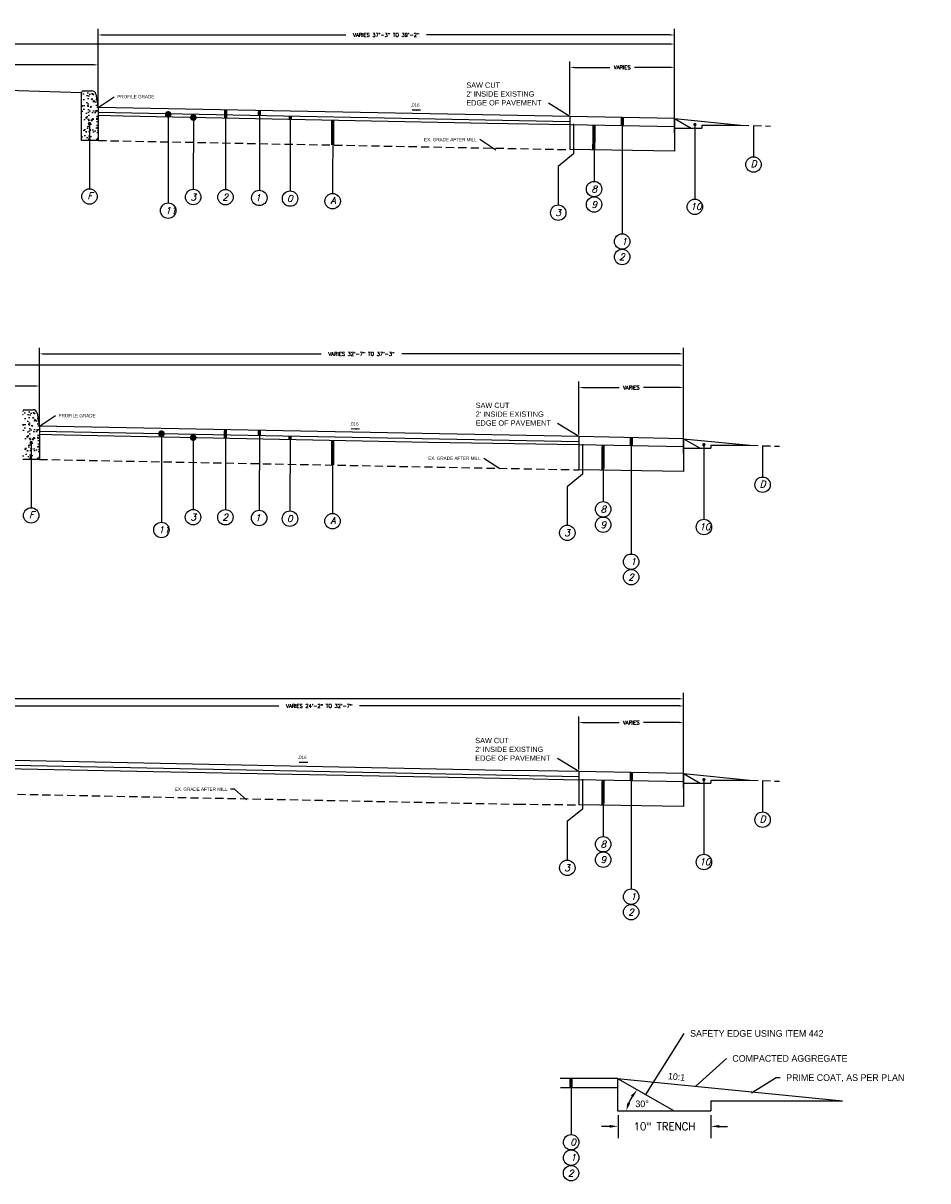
# Model space of a CAD drawing. Header units: feet. Extents: x 0 to 1837476, y 0 to 429622.
# Tile 28 of 33: x 1762675 to 1762702, y 428899 to 428934. Entities that reach past the tile are written whole.
import ezdxf

# ---------------------------------------------------------------- set-up
doc = ezdxf.new("R2010")
doc.units = ezdxf.units.FT
doc.header["$MEASUREMENT"] = 0
doc.linetypes.add('DASHED2', pattern=[0.375, 0.25, -0.125])
doc.layers.add('A-DETL-DIMS', color=1, linetype='Continuous')
doc.styles.add('Annotative', font='txt')
doc.styles.add('SIMPLEX', font='SIMPLEX.shx')
doc.styles.add('Text_30', font='romans.shx', dxfattribs={"oblique": 15, "height": 3})
doc.dimstyles.new('Annotative', dxfattribs={"dimtxt": 0.1128, "dimasz": 0.125, "dimexe": 0.18, "dimexo": 0.0625, "dimgap": 0.09, "dimtad": 0, "dimtih": 1, "dimtoh": 1, "dimdec": 1, "dimzin": 0, "dimdsep": 46, "dimtxsty": 'SIMPLEX', "dimcen": 0.09, "dimclrd": 256, "dimclre": 256, "dimclrt": 256, "dimaunit": 1, "dimadec": 3, "dimazin": 0, "dimtfac": 1, "dimtdec": 1, "dimtofl": 0, "dimtmove": 0, "dimatfit": 3, "dimfxl": 1, "dimtolj": 1, "dimtzin": 0, "dimlwd": -1, "dimlwe": -1, "dimarcsym": 0})

# ---------------------------------------------------------------- blocks, each defined once
blk = doc.blocks.new('*D154')
at = {"layer": 'A-DETL-DIMS', "transparency": 16777216}
for p, q in [((1762670.424, 428921.607), (1762670.424, 428922.94)), ((1762670.549, 428922.76), (1762671.775, 428922.76)), ((1762675.395, 428922.76), (1762674.168, 428922.76)), ((1762675.52, 428921.607), (1762675.52, 428922.94))]:
    blk.add_line(p, q, dxfattribs=at)
for points in [[(1762670.549, 428922.781), (1762670.549, 428922.739), (1762670.424, 428922.76)], [(1762675.395, 428922.781), (1762675.395, 428922.739), (1762675.52, 428922.76)]]:
    blk.add_solid(points, dxfattribs=at)
at = {"layer": 'A-DETL-DIMS', "color": 1, "transparency": 16777216, "insert": (1762672.972, 428922.76), "char_height": 0.1128, "attachment_point": 5, "style": 'SIMPLEX'}
blk.add_mtext('\\A1;CONCRETE MEDIAN \\PVARIES 0\'-0" TO 10\'-10"', dxfattribs=at)
blk = doc.blocks.new('*D158')
at = {"layer": 'A-DETL-DIMS', "transparency": 16777216}
for p, q in [((1762650.976, 428911.123), (1762650.976, 428913.498)), ((1762651.101, 428913.318), (1762671.754, 428913.318)), ((1762694.842, 428913.318), (1762674.19, 428913.318)), ((1762694.967, 428911.123), (1762694.967, 428913.498))]:
    blk.add_line(p, q, dxfattribs=at)
for points in [[(1762651.101, 428913.339), (1762651.101, 428913.297), (1762650.976, 428913.318)], [(1762694.842, 428913.339), (1762694.842, 428913.297), (1762694.967, 428913.318)]]:
    blk.add_solid(points, dxfattribs=at)
at = {"layer": 'A-DETL-DIMS', "transparency": 16777216, "insert": (1762672.972, 428913.318), "char_height": 0.1128, "attachment_point": 5, "style": 'SIMPLEX'}
blk.add_mtext('\\A1;VARIES 50\'-0" TO 67\'-2"', dxfattribs=at)
blk = doc.blocks.new('*D153')
at = {"layer": 'A-DETL-DIMS', "transparency": 16777216}
for p, q in [((1762672.972, 428911.563), (1762672.972, 428913.284)), ((1762694.967, 428911.123), (1762694.967, 428913.284)), ((1762673.097, 428913.104), (1762682.752, 428913.104)), ((1762694.842, 428913.104), (1762685.188, 428913.104))]:
    blk.add_line(p, q, dxfattribs=at)
for points in [[(1762673.097, 428913.124), (1762673.097, 428913.083), (1762672.972, 428913.104)], [(1762694.842, 428913.124), (1762694.842, 428913.083), (1762694.967, 428913.104)]]:
    blk.add_solid(points, dxfattribs=at)
at = {"layer": 'A-DETL-DIMS', "transparency": 16777216, "insert": (1762683.97, 428913.104), "char_height": 0.1128, "attachment_point": 5, "style": 'SIMPLEX'}
blk.add_mtext('\\A1;VARIES 24\'-2" TO 32\'-7"', dxfattribs=at)
blk = doc.blocks.new('*D139')
at = {"layer": 'A-DETL-DIMS', "transparency": 16777216}
for p, q in [((1762675.52, 428921.607), (1762675.52, 428923.91)), ((1762675.645, 428923.73), (1762684.026, 428923.73)), ((1762694.842, 428923.73), (1762686.462, 428923.73)), ((1762694.967, 428921.218), (1762694.967, 428923.91))]:
    blk.add_line(p, q, dxfattribs=at)
for points in [[(1762675.645, 428923.75), (1762675.645, 428923.709), (1762675.52, 428923.73)], [(1762694.842, 428923.75), (1762694.842, 428923.709), (1762694.967, 428923.73)]]:
    blk.add_solid(points, dxfattribs=at)
at = {"layer": 'A-DETL-DIMS', "transparency": 16777216, "insert": (1762685.244, 428923.73), "char_height": 0.1128, "attachment_point": 5, "style": 'SIMPLEX'}
blk.add_mtext('\\A1;VARIES 32\'-7" TO 37\'-3"', dxfattribs=at)
blk = doc.blocks.new('*D141')
at = {"layer": 'A-DETL-DIMS', "transparency": 16777216}
for p, q in [((1762650.981, 428921.218), (1762650.981, 428923.567)), ((1762651.106, 428923.387), (1762671.756, 428923.387)), ((1762694.842, 428923.387), (1762674.192, 428923.387)), ((1762694.967, 428921.218), (1762694.967, 428923.567))]:
    blk.add_line(p, q, dxfattribs=at)
for points in [[(1762651.106, 428923.408), (1762651.106, 428923.367), (1762650.981, 428923.387)], [(1762694.842, 428923.408), (1762694.842, 428923.367), (1762694.967, 428923.387)]]:
    blk.add_solid(points, dxfattribs=at)
at = {"layer": 'A-DETL-DIMS', "transparency": 16777216, "insert": (1762672.974, 428923.387), "char_height": 0.1128, "attachment_point": 5, "style": 'SIMPLEX'}
blk.add_mtext('\\A1;VARIES 67\'-2" TO 86\'-5"', dxfattribs=at)
blk = doc.blocks.new('*D152')
at = {"layer": 'A-DETL-DIMS', "transparency": 16777216}
for p, q in [((1762668.102, 428931.233), (1762668.102, 428932.632)), ((1762668.227, 428932.452), (1762670.765, 428932.452)), ((1762677.167, 428932.452), (1762674.63, 428932.452)), ((1762677.292, 428931.232), (1762677.292, 428932.632))]:
    blk.add_line(p, q, dxfattribs=at)
for points in [[(1762668.227, 428932.473), (1762668.227, 428932.431), (1762668.102, 428932.452)], [(1762677.167, 428932.473), (1762677.167, 428932.431), (1762677.292, 428932.452)]]:
    blk.add_solid(points, dxfattribs=at)
at = {"layer": 'A-DETL-DIMS', "color": 1, "transparency": 16777216, "insert": (1762672.697, 428932.452), "char_height": 0.1128, "attachment_point": 5, "style": 'SIMPLEX'}
blk.add_mtext('\\A1;GRASS MEDIAN VARIES 10\'-10" TO 14\'-0"', dxfattribs=at)
blk = doc.blocks.new('*D146')
at = {"layer": 'A-DETL-DIMS', "transparency": 16777216}
for p, q in [((1762677.294, 428931.232), (1762677.294, 428933.535)), ((1762694.694, 428930.884), (1762694.694, 428933.535)), ((1762677.419, 428933.355), (1762684.776, 428933.355)), ((1762694.569, 428933.355), (1762687.212, 428933.355))]:
    blk.add_line(p, q, dxfattribs=at)
for points in [[(1762677.419, 428933.375), (1762677.419, 428933.334), (1762677.294, 428933.355)], [(1762694.569, 428933.375), (1762694.569, 428933.334), (1762694.694, 428933.355)]]:
    blk.add_solid(points, dxfattribs=at)
at = {"layer": 'A-DETL-DIMS', "transparency": 16777216, "insert": (1762685.994, 428933.355), "char_height": 0.1128, "attachment_point": 5, "style": 'SIMPLEX'}
blk.add_mtext('\\A1;VARIES 37\'-3" TO 39\'-2"', dxfattribs=at)
blk = doc.blocks.new('*D147')
at = {"layer": 'A-DETL-DIMS', "transparency": 16777216}
for p, q in [((1762650.702, 428930.884), (1762650.702, 428933.259)), ((1762694.694, 428930.884), (1762694.694, 428933.259)), ((1762650.827, 428933.079), (1762671.48, 428933.079)), ((1762694.569, 428933.079), (1762673.916, 428933.079))]:
    blk.add_line(p, q, dxfattribs=at)
for points in [[(1762650.827, 428933.1), (1762650.827, 428933.058), (1762650.702, 428933.079)], [(1762694.569, 428933.1), (1762694.569, 428933.058), (1762694.694, 428933.079)]]:
    blk.add_solid(points, dxfattribs=at)
at = {"layer": 'A-DETL-DIMS', "transparency": 16777216, "insert": (1762672.698, 428933.079), "char_height": 0.1128, "attachment_point": 5, "style": 'SIMPLEX'}
blk.add_mtext('\\A1;VARIES 86\'-5" TO 93\'-6"', dxfattribs=at)
blk = doc.blocks.new('*D136')
at = {"layer": 'A-DETL-DIMS', "transparency": 16777216}
for p, q in [((1762692.99, 428900.757), (1762692.99, 428900.057)), ((1762695.797, 428900.757), (1762695.797, 428900.057)), ((1762692.74, 428900.417), (1762692.49, 428900.417)), ((1762696.047, 428900.417), (1762696.297, 428900.417))]:
    blk.add_line(p, q, dxfattribs=at)
for points in [[(1762692.74, 428900.459), (1762692.74, 428900.376), (1762692.99, 428900.417)], [(1762696.047, 428900.459), (1762696.047, 428900.376), (1762695.797, 428900.417)]]:
    blk.add_solid(points, dxfattribs=at)
at = {"layer": 'A-DETL-DIMS', "transparency": 16777216, "insert": (1762694.394, 428900.417), "char_height": 0.2256, "attachment_point": 5, "style": 'SIMPLEX'}
blk.add_mtext('\\A1;10" TRENCH', dxfattribs=at)
blk = doc.blocks.new('*D137')
at = {"layer": 'A-DETL-DIMS', "transparency": 16777216}
for p, q in [((1762691.812, 428911.186), (1762691.812, 428912.784)), ((1762691.937, 428912.604), (1762693.02, 428912.604)), ((1762694.842, 428912.604), (1762693.759, 428912.604)), ((1762694.967, 428910.623), (1762694.967, 428912.784))]:
    blk.add_line(p, q, dxfattribs=at)
for points in [[(1762691.937, 428912.625), (1762691.937, 428912.583), (1762691.812, 428912.604)], [(1762694.842, 428912.625), (1762694.842, 428912.583), (1762694.967, 428912.604)]]:
    blk.add_solid(points, dxfattribs=at)
at = {"layer": 'A-DETL-DIMS', "transparency": 16777216, "insert": (1762693.39, 428912.604), "char_height": 0.1128, "attachment_point": 5, "style": 'SIMPLEX'}
blk.add_mtext('\\A1;VARIES ', dxfattribs=at)
blk = doc.blocks.new('*D127')
at = {"layer": 'A-DETL-DIMS', "transparency": 16777216}
for p, q in [((1762691.812, 428921.296), (1762691.812, 428922.894)), ((1762691.937, 428922.714), (1762693.02, 428922.714)), ((1762694.842, 428922.714), (1762693.759, 428922.714)), ((1762694.967, 428920.733), (1762694.967, 428922.894))]:
    blk.add_line(p, q, dxfattribs=at)
for points in [[(1762691.937, 428922.735), (1762691.937, 428922.693), (1762691.812, 428922.714)], [(1762694.842, 428922.735), (1762694.842, 428922.693), (1762694.967, 428922.714)]]:
    blk.add_solid(points, dxfattribs=at)
at = {"layer": 'A-DETL-DIMS', "transparency": 16777216, "insert": (1762693.39, 428922.714), "char_height": 0.1128, "attachment_point": 5, "style": 'SIMPLEX'}
blk.add_mtext('\\A1;VARIES ', dxfattribs=at)
blk = doc.blocks.new('*D128')
at = {"layer": 'A-DETL-DIMS', "transparency": 16777216}
for p, q in [((1762691.538, 428930.959), (1762691.538, 428932.557)), ((1762694.694, 428930.396), (1762694.694, 428932.557)), ((1762691.663, 428932.377), (1762692.747, 428932.377)), ((1762694.569, 428932.377), (1762693.485, 428932.377))]:
    blk.add_line(p, q, dxfattribs=at)
for points in [[(1762691.663, 428932.398), (1762691.663, 428932.356), (1762691.538, 428932.377)], [(1762694.569, 428932.398), (1762694.569, 428932.356), (1762694.694, 428932.377)]]:
    blk.add_solid(points, dxfattribs=at)
at = {"layer": 'A-DETL-DIMS', "transparency": 16777216, "insert": (1762693.116, 428932.377), "char_height": 0.1128, "attachment_point": 5, "style": 'SIMPLEX'}
blk.add_mtext('\\A1;VARIES ', dxfattribs=at)

msp = doc.modelspace()

# ---------------------------------------------------------------- hatches: boundary and pattern name
at = {"layer": 'A-DETL-DIMS'}
h = msp.add_hatch(dxfattribs=at)
h.set_pattern_fill('AR-CONC', color=8, scale=0.05, style=0)
h.set_pattern_definition([(130, (1762676.52787, 428930.01228), (-0.35863, -0.031376), [0.0375, -0.4125]), (185, (1762676.52787, 428930.01228), (0.069376, 0.376096), [0.03, -0.33]), (79.549, (1762676.498, 428930.00966), (-0.289255, 0.34472), [0.03187, -0.35057]), (133.816, (1762676.52787, 428930.11228), (-0.53362, -0.08276), [0.05625, -0.61875]), (83.364, (1762676.4834, 428930.1054), (-0.46733, 0.48706), [0.0478, -0.52586]), (188.816, (1762676.5279, 428930.1123), (-0.46733, 0.48706), [0.045, -0.495]), (159, (1762676.47787, 428930.08728), (-0.298454, -0.20131), [0.0375, -0.4125]), (214, (1762676.47787, 428930.08728), (-0.12166, 0.362575), [0.03, -0.33]), (108.549, (1762676.453, 428930.0705), (-0.42011, 0.161265), [0.03187, -0.35057]), (142.5, (1762676.52787, 428930.01228), (-0.00608, 0.166447), [0, -0.326, 0, -0.335, 0, -0.33125]), (172.5, (1762676.52787, 428930.01228), (-0.131535, 0.197206), [0, -0.191, 0, -0.3185, 0, -0.12625]), (212.5, (1762676.63937, 428930.01228), (-0.266911, -0.011277), [0, -0.125, 0, -0.39, 0, -0.5175]), (222.5, (1762676.68937, 428930.01228), (-0.291593, 0.050052), [0, -0.1625, 0, -0.259, 0, -0.3675])])
h.paths.add_polyline_path([(1762676.794, 428931.62, -0.414214), (1762676.844, 428931.67), (1762677.103, 428931.67, -0.36571), (1762677.227, 428931.566), (1762677.294, 428931.17), (1762677.294, 428930.17), (1762676.794, 428930.17)])
h = msp.add_hatch(dxfattribs=at)
h.set_pattern_fill('AR-CONC', color=8, scale=0.05, style=0)
h.set_pattern_definition([(130, (1762674.7537, 428920.3872), (-0.35863, -0.031376), [0.0375, -0.4125]), (185, (1762674.7537, 428920.3872), (0.069376, 0.376096), [0.03, -0.33]), (79.549, (1762674.7238, 428920.3846), (-0.289255, 0.34472), [0.03187, -0.35057]), (133.816, (1762674.7537, 428920.4872), (-0.53362, -0.08276), [0.05625, -0.61875]), (83.364, (1762674.70923, 428920.4803), (-0.46733, 0.48706), [0.0478, -0.52586]), (188.816, (1762674.7537, 428920.4872), (-0.46733, 0.48706), [0.045, -0.495]), (159, (1762674.7037, 428920.4622), (-0.298454, -0.20131), [0.0375, -0.4125]), (214, (1762674.7037, 428920.4622), (-0.12166, 0.362575), [0.03, -0.33]), (108.549, (1762674.67883, 428920.44543), (-0.42011, 0.161265), [0.03187, -0.35057]), (142.5, (1762674.7537, 428920.38721), (-0.00608, 0.166447), [0, -0.326, 0, -0.335, 0, -0.33125]), (172.5, (1762674.7537, 428920.38721), (-0.131535, 0.197206), [0, -0.191, 0, -0.3185, 0, -0.12625]), (212.5, (1762674.8652, 428920.38721), (-0.266911, -0.011277), [0, -0.125, 0, -0.39, 0, -0.5175]), (222.5, (1762674.9152, 428920.3872), (-0.291593, 0.050052), [0, -0.1625, 0, -0.259, 0, -0.3675])])
h.paths.add_polyline_path([(1762675.02, 428921.995, -0.414214), (1762675.07, 428922.045), (1762675.329, 428922.045, -0.36571), (1762675.453, 428921.941), (1762675.52, 428921.545), (1762675.52, 428920.545), (1762675.02, 428920.545)])

# ---------------------------------------------------------------- linework, layer by layer
at = {"layer": 'A-DETL-DIMS', "color": 1}
for p, q in [((1762672.698, 428931.752), (1762676.794, 428931.621)), ((1762691.538, 428930.897), (1762677.294, 428931.17)), ((1762691.535, 428930.737), (1762677.291, 428931.01)), ((1762691.809, 428921.074), (1762675.517, 428921.385)), ((1762691.812, 428921.234), (1762675.52, 428921.545)), ((1762672.972, 428911.501), (1762689.968, 428911.161)), ((1762691.81, 428910.964), (1762672.969, 428911.341)), ((1762691.812, 428911.124), (1762689.968, 428911.161))]:
    msp.add_line(p, q, dxfattribs=at)
at = {"layer": 'A-DETL-DIMS'}
for p, q in [((1762676.844, 428931.67), (1762677.103, 428931.67)), ((1762677.227, 428931.566), (1762677.294, 428931.17)), ((1762677.294, 428931.17), (1762677.294, 428930.17)), ((1762677.294, 428931.17), (1762677.294, 428930.17)), ((1762677.294, 428930.17), (1762676.794, 428930.17)), ((1762675.07, 428922.045), (1762675.329, 428922.045)), ((1762675.453, 428921.941), (1762675.52, 428921.545)), ((1762675.52, 428921.545), (1762675.52, 428920.545)), ((1762675.52, 428921.545), (1762675.52, 428920.545)), ((1762675.52, 428920.545), (1762675.02, 428920.545))]:
    msp.add_line(p, q, dxfattribs=at)
at = {"layer": 'A-DETL-DIMS', "linetype": 'DASHED2'}
for p, q in [((1762696.694, 428930.634), (1762697.596, 428930.607)), ((1762696.967, 428920.971), (1762697.869, 428920.944)), ((1762696.967, 428910.861), (1762697.869, 428910.834))]:
    msp.add_line(p, q, dxfattribs=at)
at = {"layer": 'A-DETL-DIMS'}
for points in [[(1762676.794, 428930.17), (1762676.794, 428931.62)], [(1762681.143, 428931.098), (1762681.139, 428928.693)], [(1762682.165, 428931.078), (1762682.161, 428928.67)], [(1762679.409, 428930.957), (1762679.409, 428928.285)], [(1762680.168, 428930.902), (1762680.163, 428928.696)], [(1762683.093, 428930.899), (1762683.09, 428928.649)], [(1762691.538, 428930.897), (1762691.538, 428929.895)], [(1762693.117, 428930.751), (1762693.114, 428927.354)], [(1762694.694, 428930.834), (1762696.694, 428930.634)], [(1762694.694, 428930.834), (1762695.196, 428930.544)], [(1762694.694, 428930.834), (1762694.694, 428930.544)], [(1762677.031, 428930.679), (1762677.032, 428928.713)], [(1762684.377, 428930.683), (1762684.374, 428928.573)], [(1762691.647, 428930.645), (1762691.647, 428929.763)], [(1762692.268, 428930.632), (1762692.268, 428928.936)], [(1762694.694, 428930.544), (1762695.524, 428930.544)], [(1762695.31, 428930.652), (1762695.31, 428928.4)], [(1762695.524, 428930.634), (1762695.524, 428930.544)], [(1762695.524, 428930.634), (1762696.694, 428930.634)], [(1762697.079, 428930.622), (1762697.08, 428929.677)], [(1762691.647, 428929.763), (1762691.186, 428929.385)], [(1762691.186, 428929.385), (1762691.186, 428928.224)], [(1762679.205, 428921.321), (1762679.205, 428918.649)], [(1762681.14, 428921.437), (1762681.136, 428919.033)], [(1762682.161, 428921.418), (1762682.157, 428919.01)], [(1762675.271, 428921.054), (1762675.272, 428919.088)], [(1762680.165, 428921.242), (1762680.16, 428919.035)], [(1762683.09, 428921.24), (1762683.086, 428918.989)], [(1762684.374, 428921.022), (1762684.37, 428918.913)], [(1762691.812, 428921.234), (1762691.812, 428920.232)], [(1762691.921, 428920.982), (1762691.921, 428920.1)], [(1762692.542, 428920.969), (1762692.542, 428919.273)], [(1762693.39, 428921.088), (1762693.388, 428917.69)], [(1762694.967, 428921.171), (1762696.967, 428920.971)], [(1762694.967, 428921.171), (1762695.47, 428920.881)], [(1762694.967, 428921.171), (1762694.967, 428920.881)], [(1762695.583, 428920.989), (1762695.583, 428918.737)], [(1762695.797, 428920.971), (1762695.797, 428920.881)], [(1762695.797, 428920.971), (1762696.967, 428920.971)], [(1762697.353, 428920.959), (1762697.354, 428920.014)], [(1762694.967, 428920.881), (1762695.797, 428920.881)], [(1762691.921, 428920.1), (1762691.459, 428919.722)], [(1762691.459, 428919.722), (1762691.459, 428918.561)], [(1762691.812, 428911.124), (1762691.812, 428910.122)], [(1762691.921, 428910.872), (1762691.921, 428909.99)], [(1762692.542, 428910.859), (1762692.542, 428909.163)], [(1762693.39, 428910.978), (1762693.388, 428907.581)], [(1762694.967, 428911.061), (1762696.967, 428910.861)], [(1762694.967, 428911.061), (1762695.47, 428910.771)], [(1762694.967, 428911.061), (1762694.967, 428910.771)], [(1762695.583, 428910.879), (1762695.583, 428908.627)], [(1762695.797, 428910.861), (1762695.797, 428910.771)], [(1762695.797, 428910.861), (1762696.967, 428910.861)], [(1762697.353, 428910.849), (1762697.354, 428909.904)], [(1762694.967, 428910.771), (1762695.797, 428910.771)], [(1762691.921, 428909.99), (1762691.459, 428909.613)], [(1762691.459, 428909.613), (1762691.459, 428908.451)], [(1762692.979, 428901.866), (1762691.243, 428901.866)], [(1762691.575, 428901.752), (1762691.574, 428900.17)], [(1762692.979, 428901.866), (1762699.77, 428901.187)], [(1762692.979, 428901.866), (1762694.685, 428900.882)], [(1762692.979, 428901.866), (1762692.979, 428900.882)], [(1762692.979, 428901.577), (1762691.255, 428901.577)], [(1762692.979, 428901.577), (1762692.979, 428901.577)], [(1762695.797, 428901.187), (1762695.797, 428900.882)], [(1762695.797, 428901.187), (1762699.77, 428901.187)], [(1762692.979, 428900.882), (1762695.797, 428900.882)]]:
    msp.add_lwpolyline(points, dxfattribs=at)
for points, const_width in [([(1762679.459, 428930.957, -1), (1762679.359, 428930.957, -1)], 0.1), ([(1762677.056, 428930.679, -1), (1762677.006, 428930.679, -1)], 0.05), ([(1762680.118, 428930.862, 1), (1762680.218, 428930.862, 1)], 0.1), ([(1762695.285, 428930.652, 1), (1762695.335, 428930.652, 1)], 0.05), ([(1762691.663, 428930.645, -1), (1762691.632, 428930.645, -1)], 0.0313), ([(1762679.255, 428921.321, -1), (1762679.155, 428921.321, -1)], 0.1), ([(1762680.115, 428921.202, 1), (1762680.215, 428921.202, 1)], 0.1), ([(1762675.296, 428921.054, -1), (1762675.246, 428921.054, -1)], 0.05), ([(1762691.937, 428920.982, -1), (1762691.906, 428920.982, -1)], 0.0313), ([(1762695.558, 428920.989, 1), (1762695.608, 428920.989, 1)], 0.05), ([(1762691.937, 428910.872, -1), (1762691.906, 428910.872, -1)], 0.0313), ([(1762695.558, 428910.879, 1), (1762695.608, 428910.879, 1)], 0.05)]:
    msp.add_lwpolyline(points, format="xyb", close=True, dxfattribs=dict(at, const_width=const_width))
at = {"layer": 'A-DETL-DIMS', "const_width": 0.1}
for points in [[(1762681.142, 428930.843), (1762681.143, 428931.098)], [(1762682.164, 428930.916), (1762682.166, 428931.078)], [(1762683.093, 428930.804), (1762683.093, 428930.899)], [(1762684.376, 428930.035), (1762684.378, 428930.778)], [(1762693.116, 428930.615), (1762693.116, 428930.865)], [(1762692.268, 428930.632), (1762692.257, 428929.882)], [(1762681.138, 428921.182), (1762681.139, 428921.437)], [(1762682.161, 428921.258), (1762682.163, 428921.418)], [(1762683.09, 428921.143), (1762683.09, 428921.24)], [(1762684.373, 428920.375), (1762684.375, 428921.118)], [(1762692.542, 428920.969), (1762692.531, 428920.219)], [(1762693.39, 428920.952), (1762693.39, 428921.202)], [(1762693.39, 428910.842), (1762693.39, 428911.092)], [(1762692.542, 428910.859), (1762692.531, 428910.109)], [(1762691.575, 428901.577), (1762691.575, 428901.866)]]:
    msp.add_lwpolyline(points, dxfattribs=at)
at = {"layer": 'A-DETL-DIMS', "color": 1}
for points in [[(1762691.538, 428930.647), (1762689.047, 428930.685), (1762678.049, 428930.905), (1762677.293, 428930.92)], [(1762691.812, 428920.984), (1762687.273, 428921.06), (1762676.275, 428921.28), (1762675.518, 428921.295)], [(1762650.976, 428910.811), (1762655.98, 428910.911), (1762666.978, 428911.131), (1762672.972, 428911.251), (1762678.966, 428911.131), (1762689.963, 428910.911), (1762691.812, 428910.874)]]:
    msp.add_lwpolyline(points, dxfattribs=at)
at = {"layer": 'A-DETL-DIMS', "color": 3}
for points in [[(1762694.694, 428930.834), (1762691.538, 428930.897)], [(1762694.694, 428930.834), (1762694.694, 428929.847)], [(1762694.694, 428930.584), (1762691.538, 428930.647)], [(1762694.694, 428929.847), (1762691.538, 428929.895)], [(1762694.967, 428921.171), (1762691.812, 428921.234)], [(1762694.967, 428920.921), (1762691.812, 428920.984)], [(1762694.967, 428921.171), (1762694.967, 428920.184)], [(1762694.967, 428920.184), (1762691.812, 428920.232)], [(1762694.967, 428911.061), (1762691.812, 428911.124)], [(1762694.967, 428910.811), (1762691.812, 428910.874)], [(1762694.967, 428911.061), (1762694.967, 428910.074)], [(1762694.967, 428910.074), (1762691.812, 428910.122)]]:
    msp.add_lwpolyline(points, dxfattribs=at)
at = {"layer": 'A-DETL-DIMS', "color": 8, "linetype": 'DASHED2'}
for points in [[(1762677.294, 428930.17), (1762691.538, 428929.895)], [(1762675.52, 428920.545), (1762691.812, 428920.232)], [(1762650.976, 428910.063), (1762656.008, 428910.139), (1762667.006, 428910.359), (1762672.98, 428910.478), (1762678.954, 428910.359), (1762689.952, 428910.139), (1762691.812, 428910.122)]]:
    msp.add_lwpolyline(points, dxfattribs=at)
at = {"layer": 'A-DETL-DIMS'}
for centre in [(1762697.081, 428929.444), (1762677.033, 428928.48), (1762684.374, 428928.34), (1762697.355, 428919.781), (1762675.272, 428918.855), (1762684.37, 428918.68), (1762697.355, 428909.671)]:
    msp.add_circle(centre, 0.233, dxfattribs=at)
at = {"layer": 'A-DETL-DIMS', "color": 2}
for centre in [(1762680.162, 428928.463), (1762681.139, 428928.46), (1762682.16, 428928.437), (1762683.089, 428928.416), (1762692.268, 428928.703), (1762679.409, 428928.052), (1762692.268, 428928.237), (1762695.31, 428928.167), (1762691.186, 428927.991), (1762693.114, 428927.121), (1762693.114, 428926.655), (1762692.542, 428919.04), (1762680.159, 428918.802), (1762681.136, 428918.8), (1762682.157, 428918.777), (1762683.086, 428918.756), (1762679.205, 428918.416), (1762691.459, 428918.328), (1762692.542, 428918.574), (1762695.583, 428918.504), (1762693.388, 428917.457), (1762693.388, 428916.991), (1762692.542, 428908.93), (1762692.542, 428908.464), (1762691.459, 428908.218), (1762695.583, 428908.394), (1762693.388, 428907.348), (1762693.388, 428906.882), (1762691.574, 428899.937), (1762691.574, 428899.471), (1762691.573, 428899.005)]:
    msp.add_circle(centre, 0.233, dxfattribs=at)
at = {"layer": 'A-DETL-DIMS'}
for centre, radius, start, end in [((1762676.844, 428931.62), 0.05, 90, 180), ((1762677.103, 428931.545), 0.125, 9.648, 90), ((1762675.07, 428921.995), 0.05, 90, 180), ((1762675.329, 428921.92), 0.125, 9.648, 90)]:
    msp.add_arc(centre, radius, start, end, dxfattribs=at)
at = {"layer": 'A-DETL-DIMS', "color": 1}
msp.add_arc((1762694.598, 428900.585), 1.393, 148.0828, 157.4829, dxfattribs=at)
for points in [[(1762693.45, 428901.296), (1762693.383, 428901.346), (1762693.567, 428901.52)], [(1762693.272, 428901.13), (1762693.352, 428901.105), (1762693.237, 428900.879)]]:
    msp.add_solid(points, dxfattribs=at)

# ---------------------------------------------------------------- texts
at = {"layer": 'A-DETL-DIMS', "style": 'Annotative'}
for p in [(1762686.73, 428931.193), (1762684.888, 428921.57), (1762683.32, 428911.506)]:
    msp.add_text('.016', height=0.1, rotation=358.8542, dxfattribs=at).set_placement(p)
at = {"layer": 'A-DETL-DIMS', "color": 3, "style": 'Annotative'}
for s, insert, char_height, attachment_point in [("\\A1;\\pxql;SAW CUT\\P2' INSIDE EXISTING\\PEDGE OF PAVEMENT", (1762688.41, 428931.225), 0.16, 7), ('\\A1;PROFILE GRADE', (1762677.871, 428931.441), 0.1, 7), ('\\A1;EX. GRADE AFTER MILL', (1762688.724, 428930.147), 0.1, 9), ("\\A1;\\pxql;SAW CUT\\P2' INSIDE EXISTING\\PEDGE OF PAVEMENT", (1762688.692, 428921.562), 0.16, 7), ('\\A1;PROFILE GRADE', (1762676.097, 428921.816), 0.1, 7), ('\\A1;EX. GRADE AFTER MILL', (1762688.846, 428920.527), 0.1, 9), ("\\A1;\\pxql;SAW CUT\\P2' INSIDE EXISTING\\PEDGE OF PAVEMENT", (1762688.679, 428911.446), 0.16, 7), ('\\A1;EX. GRADE AFTER MILL', (1762681.197, 428910.541), 0.1, 9), ('\\A1;SAFETY EDGE USING ITEM 442', (1762695.167, 428903.321), 0.2, 1), ('\\A1;COMPACTED AGGREGATE', (1762696.442, 428902.567), 0.2, 1), ('\\A1;PRIME COAT, AS PER PLAN', (1762698.068, 428901.988), 0.2, 1), ('\\A1;30°', (1762693.717, 428901.095), 0.2, 5)]:
    msp.add_mtext(s, dxfattribs=dict(at, insert=insert, char_height=char_height, attachment_point=attachment_point))
at = {"layer": 'A-DETL-DIMS', "char_height": 0.2, "width": 13.66884, "attachment_point": 3, "style": 'Text_30'}
for s, insert in [('D', (1762697.175, 428929.565)), ('F', (1762677.127, 428928.6)), ('D', (1762697.448, 428919.902)), ('F', (1762675.366, 428918.975)), ('D', (1762697.448, 428909.792))]:
    msp.add_mtext(s, dxfattribs=dict(at, insert=insert))
at = {"layer": 'A-DETL-DIMS', "color": 2, "char_height": 0.2, "width": 13.66884, "style": 'Text_30'}
for s, insert, attachment_point in [('8', (1762692.36, 428928.804), 3), ('9', (1762692.36, 428928.338), 3), ('10', (1762695.172, 428928.277), 1), ('11', (1762679.318, 428928.153), 1), ('3', (1762691.094, 428928.092), 1), ('1', (1762693.088, 428927.222), 1), ('2', (1762693.023, 428926.756), 1), ('8', (1762692.633, 428919.141), 3), ('11', (1762679.114, 428918.517), 1), ('9', (1762692.633, 428918.675), 3), ('10', (1762695.446, 428918.614), 1), ('3', (1762691.368, 428918.429), 1), ('1', (1762693.362, 428917.559), 1), ('2', (1762693.296, 428917.093), 1), ('8', (1762692.633, 428909.032), 3), ('9', (1762692.633, 428908.566), 3), ('10', (1762695.446, 428908.504), 1), ('3', (1762691.368, 428908.319), 1), ('1', (1762693.362, 428907.449), 1), ('2', (1762693.296, 428906.983), 1), ('0', (1762691.548, 428900.042), 1), ('1', (1762691.548, 428899.576), 1), ('2', (1762691.482, 428899.106), 1)]:
    msp.add_mtext(s, dxfattribs=dict(at, insert=insert, attachment_point=attachment_point))
at = {"layer": 'A-DETL-DIMS', "color": 2, "char_height": 0.2, "width": 13.66884, "attachment_point": 3, "rotation": 359.8583, "style": 'Text_30'}
for s, insert in [('3', (1762680.254, 428928.563)), ('2', (1762681.218, 428928.561)), ('1', (1762682.201, 428928.538)), ('0', (1762683.169, 428928.517)), ('3', (1762680.251, 428918.903)), ('2', (1762681.215, 428918.901)), ('1', (1762682.197, 428918.878)), ('0', (1762683.165, 428918.857))]:
    msp.add_mtext(s, dxfattribs=dict(at, insert=insert))
at = {"layer": 'A-DETL-DIMS', "char_height": 0.2, "width": 13.66884, "attachment_point": 3, "rotation": 359.8583, "style": 'Text_30'}
for insert in [(1762684.468, 428928.46), (1762684.464, 428918.8)]:
    msp.add_mtext('A', dxfattribs=dict(at, insert=insert))
at = {"layer": 'A-DETL-DIMS', "color": 3, "insert": (1762694.511, 428902.039), "char_height": 0.2, "attachment_point": 1, "rotation": 353.8429, "style": 'Annotative'}
msp.add_mtext('\\A1;10:1', dxfattribs=at)

# ---------------------------------------------------------------- dimensions: what is measured, and where the dimension line sits
at = {"layer": 'A-DETL-DIMS'}
for base, p1, p2, text, picture, middle in [((1762694.694, 428933.355), (1762677.294, 428931.17), (1762694.694, 428930.822), 'VARIES 37\'-3" TO 39\'-2"', '*D146', (1762685.994, 428933.355)), ((1762694.694, 428933.079), (1762650.702, 428930.822), (1762694.694, 428930.822), 'VARIES 86\'-5" TO 93\'-6"', '*D147', (1762672.698, 428933.079)), ((1762694.694, 428932.377), (1762691.538, 428930.897), (1762694.694, 428930.334), 'VARIES ', '*D128', (1762693.116, 428932.377)), ((1762694.967, 428923.73), (1762675.52, 428921.545), (1762694.967, 428921.156), 'VARIES 32\'-7" TO 37\'-3"', '*D139', (1762685.244, 428923.73)), ((1762694.967, 428923.387), (1762650.981, 428921.155), (1762694.967, 428921.156), 'VARIES 67\'-2" TO 86\'-5"', '*D141', (1762672.974, 428923.387)), ((1762694.967, 428922.714), (1762691.812, 428921.234), (1762694.967, 428920.671), 'VARIES ', '*D127', (1762693.39, 428922.714)), ((1762694.967, 428913.318), (1762650.976, 428911.061), (1762694.967, 428911.061), 'VARIES 50\'-0" TO 67\'-2"', '*D158', (1762672.972, 428913.318)), ((1762694.967, 428913.104), (1762672.972, 428911.501), (1762694.967, 428911.061), 'VARIES 24\'-2" TO 32\'-7"', '*D153', (1762683.97, 428913.104)), ((1762694.967, 428912.604), (1762691.812, 428911.124), (1762694.967, 428910.561), 'VARIES ', '*D137', (1762693.39, 428912.604)), ((1762695.797, 428900.417), (1762692.99, 428900.882), (1762695.797, 428900.882), '10" TRENCH', '*D136', (1762694.394, 428900.417))]:
    dim = msp.add_linear_dim(base=base, p1=p1, p2=p2, text=text, dimstyle='Annotative', dxfattribs=at)
    dim.commit()
    dim.dimension.update_dxf_attribs({"geometry": picture, "text_midpoint": middle})
for base, p1, p2, text, picture, middle in [((1762677.292, 428932.452), (1762668.102, 428931.171), (1762677.292, 428931.17), 'GRASS MEDIAN VARIES 10\'-10" TO 14\'-0"', '*D152', (1762672.697, 428932.452)), ((1762675.52, 428922.76), (1762670.424, 428921.545), (1762675.52, 428921.545), 'CONCRETE MEDIAN \\PVARIES 0\'-0" TO 10\'-10"', '*D154', (1762672.972, 428922.76))]:
    dim = msp.add_linear_dim(base=base, p1=p1, p2=p2, text=text, dimstyle='Annotative', override={"dimclrt": 1}, dxfattribs=at)
    dim.commit()
    dim.dimension.update_dxf_attribs({"geometry": picture, "text_midpoint": middle})

# ---------------------------------------------------------------- leaders
for points, override in [([(1762677.294, 428931.17), (1762677.781, 428931.491)], {"dimscale": 0, "dimgap": 0.09, "dimtad": 0}), ([(1762687.031, 428931.081), (1762686.771, 428931.087)], {"dimscale": 0, "dimgap": 0.09, "dimtad": 0}), ([(1762691.538, 428930.897), (1762690.887, 428931.296)], {"dimscale": 0}), ([(1762689.301, 428929.876), (1762688.814, 428930.197)], {"dimscale": 0, "dimgap": 0.09, "dimtad": 0}), ([(1762675.52, 428921.545), (1762676.007, 428921.866)], {"dimscale": 0, "dimgap": 0.09, "dimtad": 0}), ([(1762691.812, 428921.234), (1762691.161, 428921.633)], {"dimscale": 0}), ([(1762685.189, 428921.458), (1762684.93, 428921.463)], {"dimscale": 0, "dimgap": 0.09, "dimtad": 0}), ([(1762689.423, 428920.256), (1762688.936, 428920.577)], {"dimscale": 0, "dimgap": 0.09, "dimtad": 0}), ([(1762691.812, 428911.124), (1762691.161, 428911.523)], {"dimscale": 0}), ([(1762683.621, 428911.394), (1762683.361, 428911.399)], {"dimscale": 0, "dimgap": 0.09, "dimtad": 0}), ([(1762693.832, 428901.374), (1762694.987, 428903.221)], {"dimscale": 0, "dimgap": 0.09, "dimtad": 0}), ([(1762695.338, 428901.63), (1762696.262, 428902.467)], {"dimscale": 0, "dimgap": 0.09, "dimtad": 0})]:
    msp.add_leader(points, dimstyle='Annotative', override=override, dxfattribs=at)
at = {"layer": 'A-DETL-DIMS', "annotation_type": 0, "has_hookline": 1}
for points, hookline_direction, text_width in [([(1762681.774, 428910.269), (1762681.412, 428910.591), (1762681.287, 428910.591)], 1, 1.867), ([(1762697.019, 428901.43), (1762697.763, 428901.888), (1762697.888, 428901.888)], 0, 4.367)]:
    msp.add_leader(points, dimstyle='Annotative', override={"dimscale": 0, "dimgap": 0.09, "dimtad": 0}, dxfattribs=dict(at, hookline_direction=hookline_direction, text_width=text_width))

doc.saveas('drawing.dxf')
